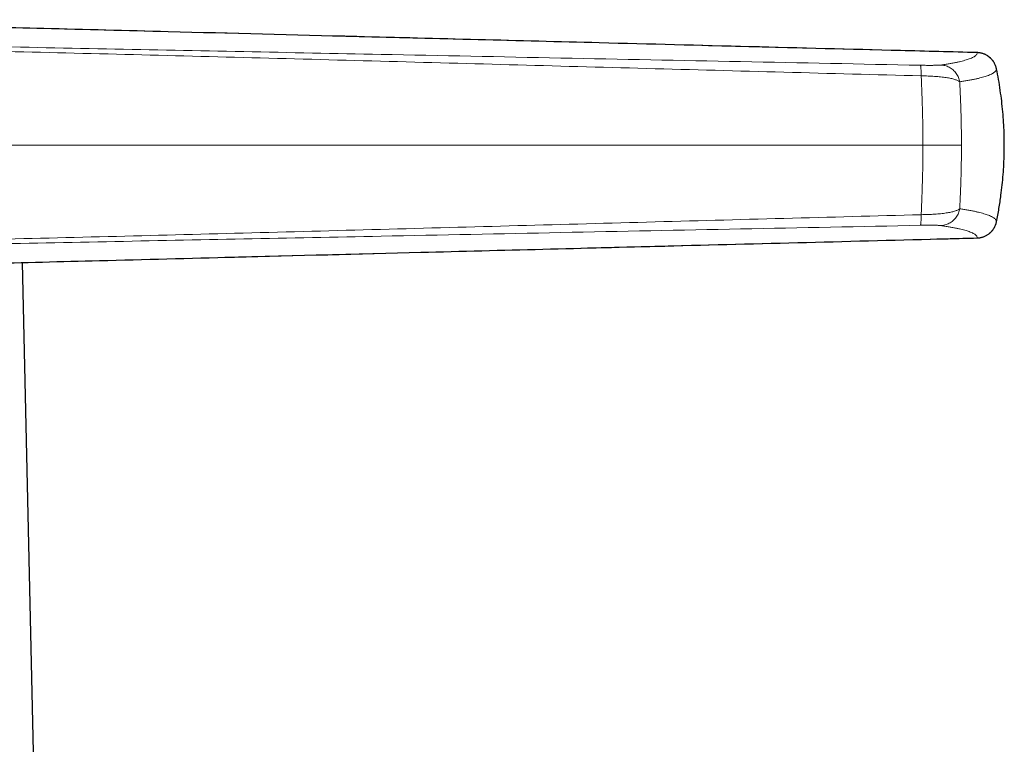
# Model space of a CAD drawing. Header units: millimetres. Extents: x 8 to 834, y 12 to 760.
# Tile 66 of 67: x 640 to 679, y 551 to 580. Entities that reach past the tile are written whole.
import ezdxf

# ---------------------------------------------------------------- set-up
doc = ezdxf.new("R2010")
doc.units = ezdxf.units.MM

msp = doc.modelspace()

# ---------------------------------------------------------------- linework, layer by layer
at = {"color": 252, "linetype": 'Continuous', "lineweight": 0}
for p, q in [((678.008, 578.493), (678.007, 578.493)), ((626.691, 574.818), (675.857, 574.818)), ((677.384, 574.818), (675.857, 574.818))]:
    msp.add_line(p, q, dxfattribs=at)
at = {"color": 7, "linetype": 'Continuous', "lineweight": 30}
msp.add_line((640.744, 543.755), (640.14, 570.167), dxfattribs=at)
at = {"color": 7, "linetype": 'Continuous', "lineweight": 30, "flags": 128}
msp.add_lwpolyline([(678.69, 571.558), (678.71, 571.596), (678.736, 571.655), (678.757, 571.718), (678.773, 571.782), (678.773, 571.782), (678.773, 571.782)], dxfattribs=at)
at = {"color": 252, "linetype": 'Continuous', "lineweight": 0}
msp.add_arc((677.988, 577.693), 0.8, 28.6283, 88.6346, dxfattribs=at)
for points, knots in [([(678.007, 578.493), (672.324, 578.64), (663.8, 578.86), (652.435, 579.152), (643.959, 579.37), (636.927, 579.55), (631.34, 579.694), (628.546, 579.764), (627.148, 579.799), (627.148, 579.799)], [0, 0, 0, 0, 0.335231, 0.502846, 0.670462, 0.83523, 0.917614, 0.999999, 1, 1, 1, 1]), ([(627.131, 578.97), (628.947, 578.934), (632.578, 578.862), (638.026, 578.751), (643.473, 578.641), (648.919, 578.532), (654.926, 578.411), (661.496, 578.279), (668.627, 578.136), (673.381, 578.04), (675.758, 577.992)], [0, 0, 0, 0, 0.112003, 0.2240016, 0.3359967, 0.4479932, 0.5599908, 0.7066586, 0.8533292, 1, 1, 1, 1]), ([(675.788, 577.571), (673.973, 577.619), (670.342, 577.717), (664.896, 577.865), (659.45, 578.014), (654.003, 578.164), (648.587, 578.309), (643.204, 578.448), (637.852, 578.58), (632.501, 578.708), (628.933, 578.789), (627.149, 578.829)], [0, 0, 0, 0, 0.111991, 0.223983, 0.335977, 0.447978, 0.559986, 0.669996, 0.780004, 0.890006, 1, 1, 1, 1]), ([(676.561, 578.001), (676.619, 578.01), (676.734, 578.027), (676.895, 578.053), (677.045, 578.08), (677.184, 578.106), (677.309, 578.133), (677.421, 578.16), (677.522, 578.187), (677.612, 578.214), (677.699, 578.244), (677.78, 578.277), (677.854, 578.312), (677.913, 578.347), (677.959, 578.383), (677.991, 578.42), (678.009, 578.456), (678.008, 578.481), (678.007, 578.493)], [0, 0, 0, 0, 0.057372, 0.1145982, 0.1717097, 0.2287397, 0.2857252, 0.3416902, 0.3976679, 0.4536669, 0.5096942, 0.579598, 0.6495487, 0.7195397, 0.7895651, 0.8596279, 0.929752, 1, 1, 1, 1]), ([(675.758, 577.992), (675.79, 577.991), (675.855, 577.99), (675.949, 577.989), (676.04, 577.988), (676.126, 577.988), (676.207, 577.988), (676.281, 577.989), (676.348, 577.99), (676.408, 577.991), (676.459, 577.993), (676.502, 577.996), (676.537, 577.998), (676.553, 578), (676.561, 578.001)], [0, 0, 0, 0, 0.080836, 0.161276, 0.242242, 0.323763, 0.405514, 0.487771, 0.570788, 0.654788, 0.739816, 0.825801, 0.912595, 1, 1, 1, 1]), ([(675.758, 577.992), (675.76, 577.99), (675.764, 577.985), (675.769, 577.961), (675.774, 577.924), (675.778, 577.874), (675.782, 577.811), (675.785, 577.739), (675.787, 577.659), (675.788, 577.6), (675.788, 577.571)], [0, 0, 0, 0, 0.121274, 0.245686, 0.372283, 0.5, 0.627717, 0.754314, 0.878726, 1, 1, 1, 1]), ([(676.561, 578.001), (676.589, 578), (676.646, 577.996), (676.732, 577.979), (676.817, 577.951), (676.901, 577.913), (676.981, 577.865), (677.055, 577.807), (677.122, 577.74), (677.18, 577.667), (677.229, 577.588), (677.268, 577.505), (677.298, 577.421), (677.309, 577.364), (677.315, 577.336)], [0, 0, 0, 0, 0.078347, 0.159284, 0.242418, 0.327281, 0.413336, 0.5, 0.586664, 0.672719, 0.757582, 0.840716, 0.921653, 1, 1, 1, 1]), ([(675.857, 574.818), (675.857, 574.818), (675.857, 574.886), (675.857, 575.021), (675.855, 575.225), (675.853, 575.429), (675.85, 575.633), (675.847, 575.837), (675.842, 576.041), (675.837, 576.244), (675.831, 576.476), (675.822, 576.734), (675.812, 577.018), (675.802, 577.251), (675.795, 577.435), (675.79, 577.525), (675.788, 577.571)], [0, 0, 0, 0, 0.000021, 0.070931, 0.141842, 0.213157, 0.284473, 0.356967, 0.429462, 0.502324, 0.575186, 0.680724, 0.786525, 0.893123, 0.946561, 1, 1, 1, 1]), ([(677.315, 577.336), (677.304, 577.345), (677.281, 577.362), (677.235, 577.386), (677.18, 577.409), (677.116, 577.431), (677.044, 577.451), (676.963, 577.47), (676.874, 577.487), (676.777, 577.503), (676.673, 577.517), (676.561, 577.53), (676.443, 577.541), (676.32, 577.55), (676.191, 577.558), (676.06, 577.564), (675.925, 577.568), (675.834, 577.57), (675.788, 577.571)], [0, 0, 0, 0, 0.061346, 0.123048, 0.185018, 0.247171, 0.309432, 0.371749, 0.434095, 0.496481, 0.558973, 0.621628, 0.684494, 0.747643, 0.810751, 0.873635, 0.93661, 1, 1, 1, 1]), ([(678.773, 577.854), (678.774, 577.841), (678.775, 577.815), (678.756, 577.776), (678.724, 577.738), (678.677, 577.7), (678.616, 577.662), (678.541, 577.625), (678.459, 577.591), (678.37, 577.559), (678.277, 577.53), (678.174, 577.501), (678.058, 577.473), (677.932, 577.444), (677.793, 577.417), (677.644, 577.39), (677.485, 577.363), (677.372, 577.345), (677.315, 577.336)], [0, 0, 0, 0, 0.070365, 0.140644, 0.210842, 0.280975, 0.351057, 0.421106, 0.491138, 0.548032, 0.604933, 0.661847, 0.718786, 0.775759, 0.831757, 0.887797, 0.943879, 1, 1, 1, 1]), ([(677.315, 577.336), (677.317, 577.288), (677.322, 577.192), (677.329, 577.044), (677.336, 576.894), (677.343, 576.741), (677.35, 576.584), (677.356, 576.426), (677.361, 576.265), (677.366, 576.105), (677.37, 575.946), (677.374, 575.789), (677.377, 575.631), (677.38, 575.471), (677.381, 575.309), (677.383, 575.146), (677.384, 574.982), (677.384, 574.873), (677.384, 574.818)], [0, 0, 0, 0, 0.062794, 0.125589, 0.188661, 0.251733, 0.31562, 0.379507, 0.443658, 0.507809, 0.56868, 0.629551, 0.690661, 0.75177, 0.813676, 0.875581, 0.937791, 1, 1, 1, 1]), ([(675.857, 574.818), (675.857, 574.818), (675.857, 574.727), (675.856, 574.545), (675.854, 574.274), (675.851, 574.002), (675.846, 573.73), (675.839, 573.458), (675.831, 573.182), (675.822, 572.901), (675.812, 572.617), (675.801, 572.337), (675.792, 572.156), (675.788, 572.065)], [0, 0, 0, 0, 0.000021, 0.094813, 0.189669, 0.28447, 0.381352, 0.478292, 0.575181, 0.680853, 0.786526, 0.893263, 1, 1, 1, 1]), ([(677.315, 572.299), (677.317, 572.347), (677.322, 572.444), (677.329, 572.591), (677.336, 572.742), (677.343, 572.895), (677.35, 573.051), (677.356, 573.21), (677.361, 573.371), (677.366, 573.531), (677.37, 573.689), (677.374, 573.846), (677.377, 574.005), (677.38, 574.165), (677.381, 574.326), (677.383, 574.49), (677.384, 574.653), (677.384, 574.763), (677.384, 574.818)], [0, 0, 0, 0, 0.062794, 0.125589, 0.188661, 0.251733, 0.31562, 0.379507, 0.443658, 0.507809, 0.56868, 0.629551, 0.690661, 0.75177, 0.813676, 0.875581, 0.937791, 1, 1, 1, 1]), ([(677.315, 572.299), (677.304, 572.291), (677.281, 572.273), (677.235, 572.249), (677.18, 572.226), (677.116, 572.205), (677.044, 572.184), (676.963, 572.165), (676.874, 572.148), (676.777, 572.132), (676.673, 572.118), (676.561, 572.105), (676.443, 572.094), (676.32, 572.085), (676.191, 572.077), (676.06, 572.071), (675.925, 572.067), (675.834, 572.066), (675.788, 572.065)], [0, 0, 0, 0, 0.061346, 0.123048, 0.185018, 0.247171, 0.309432, 0.371749, 0.434095, 0.496481, 0.558973, 0.621628, 0.684494, 0.747643, 0.810751, 0.873635, 0.93661, 1, 1, 1, 1]), ([(676.561, 571.634), (676.589, 571.636), (676.646, 571.639), (676.732, 571.657), (676.817, 571.684), (676.901, 571.722), (676.981, 571.771), (677.055, 571.829), (677.122, 571.895), (677.18, 571.969), (677.229, 572.048), (677.268, 572.13), (677.298, 572.214), (677.309, 572.271), (677.315, 572.299)], [0, 0, 0, 0, 0.078347, 0.159284, 0.242418, 0.327281, 0.413336, 0.5, 0.586664, 0.672719, 0.757582, 0.840716, 0.921653, 1, 1, 1, 1]), ([(678.773, 571.782), (678.774, 571.795), (678.775, 571.821), (678.756, 571.86), (678.724, 571.898), (678.677, 571.936), (678.616, 571.973), (678.541, 572.01), (678.459, 572.044), (678.37, 572.076), (678.277, 572.105), (678.174, 572.134), (678.058, 572.163), (677.932, 572.191), (677.793, 572.219), (677.644, 572.246), (677.485, 572.273), (677.372, 572.29), (677.315, 572.299)], [0, 0, 0, 0, 0.070365, 0.140644, 0.210842, 0.280975, 0.351057, 0.421106, 0.491138, 0.548032, 0.604933, 0.661847, 0.718786, 0.775759, 0.831757, 0.887797, 0.943879, 1, 1, 1, 1]), ([(675.788, 572.065), (673.973, 572.016), (670.342, 571.918), (664.896, 571.77), (659.45, 571.621), (654.003, 571.472), (648.587, 571.326), (643.204, 571.188), (637.852, 571.056), (632.501, 570.927), (628.933, 570.847), (627.149, 570.806)], [0, 0, 0, 0, 0.1119912, 0.2239828, 0.3359774, 0.4479783, 0.5599865, 0.6699961, 0.7800044, 0.8900056, 1, 1, 1, 1]), ([(675.758, 571.643), (675.76, 571.646), (675.764, 571.651), (675.769, 571.675), (675.774, 571.712), (675.778, 571.762), (675.782, 571.824), (675.785, 571.897), (675.787, 571.977), (675.788, 572.036), (675.788, 572.065)], [0, 0, 0, 0, 0.1212738, 0.2456862, 0.3722826, 0.5, 0.6277174, 0.7543138, 0.8787262, 1, 1, 1, 1]), ([(627.131, 570.665), (628.947, 570.701), (632.578, 570.773), (638.026, 570.885), (643.473, 570.994), (648.919, 571.104), (654.926, 571.224), (661.496, 571.356), (668.627, 571.5), (673.381, 571.595), (675.758, 571.643)], [0, 0, 0, 0, 0.112003, 0.224002, 0.335997, 0.447993, 0.559991, 0.706659, 0.853329, 1, 1, 1, 1]), ([(675.758, 571.643), (675.79, 571.644), (675.855, 571.645), (675.949, 571.646), (676.04, 571.647), (676.126, 571.648), (676.207, 571.647), (676.281, 571.647), (676.348, 571.646), (676.408, 571.644), (676.459, 571.642), (676.502, 571.64), (676.537, 571.637), (676.553, 571.635), (676.561, 571.634)], [0, 0, 0, 0, 0.080836, 0.161276, 0.242242, 0.323763, 0.405514, 0.487771, 0.570788, 0.654788, 0.739816, 0.825801, 0.912595, 1, 1, 1, 1]), ([(676.561, 571.634), (676.619, 571.626), (676.734, 571.608), (676.895, 571.582), (677.045, 571.556), (677.184, 571.529), (677.309, 571.503), (677.421, 571.476), (677.522, 571.449), (677.612, 571.421), (677.699, 571.391), (677.78, 571.359), (677.854, 571.324), (677.913, 571.288), (677.959, 571.252), (677.991, 571.216), (678.009, 571.179), (678.008, 571.155), (678.007, 571.142)], [0, 0, 0, 0, 0.057372, 0.114598, 0.17171, 0.22874, 0.285725, 0.34169, 0.397668, 0.453667, 0.509694, 0.579598, 0.649549, 0.71954, 0.789565, 0.859628, 0.929752, 1, 1, 1, 1]), ([(678.007, 571.142), (678.007, 571.142), (678.029, 571.143), (678.074, 571.146), (678.141, 571.156), (678.207, 571.172), (678.272, 571.193), (678.334, 571.22), (678.394, 571.252), (678.452, 571.289), (678.506, 571.331), (678.556, 571.377), (678.601, 571.426), (678.643, 571.481), (678.673, 571.525), (678.687, 571.552), (678.69, 571.558)], [0, 0, 0, 0, 0.000072, 0.080037, 0.160002, 0.242003, 0.324612, 0.404613, 0.484613, 0.566654, 0.649304, 0.729308, 0.809312, 0.891363, 0.974027, 1, 1, 1, 1]), ([(627.148, 569.837), (627.148, 569.837), (628.546, 569.871), (631.34, 569.942), (636.927, 570.085), (643.959, 570.266), (652.435, 570.483), (663.8, 570.776), (672.324, 570.996), (678.007, 571.142)], [0, 0, 0, 0, 0.000001, 0.082385, 0.164769, 0.329538, 0.497154, 0.664769, 1, 1, 1, 1])]:
    msp.add_open_spline(points, degree=3, knots=knots, dxfattribs=at)
at = {"color": 7, "linetype": 'Continuous', "lineweight": 30}
for points, knots in [([(678.008, 578.493), (676.995, 578.52), (672, 578.649), (663.798, 578.86), (654.117, 579.109), (646.772, 579.298), (641.164, 579.442), (636.749, 579.555), (633.038, 579.65), (630.012, 579.727), (628.167, 579.774), (627.266, 579.796), (627.149, 579.799)], [0, 0, 0, 0, 0.059778, 0.29468, 0.483845, 0.630842, 0.727952, 0.81464, 0.891251, 0.94684, 0.993133, 1, 1, 1, 1]), ([(678.691, 578.077), (678.683, 578.091), (678.667, 578.119), (678.638, 578.161), (678.605, 578.203), (678.57, 578.243), (678.532, 578.281), (678.491, 578.316), (678.449, 578.348), (678.404, 578.378), (678.357, 578.404), (678.31, 578.427), (678.261, 578.446), (678.211, 578.463), (678.159, 578.476), (678.107, 578.485), (678.057, 578.491), (678.024, 578.493), (678.009, 578.494), (678.008, 578.494)], [0, 0, 0, 0, 0.056134, 0.118976, 0.182254, 0.245895, 0.309807, 0.373878, 0.437963, 0.50195, 0.565738, 0.62867, 0.691161, 0.754576, 0.818235, 0.882015, 0.943858, 0.998732, 1, 1, 1, 1]), ([(678.773, 577.854), (678.773, 577.854), (678.769, 577.875), (678.758, 577.916), (678.738, 577.978), (678.715, 578.032), (678.697, 578.064), (678.69, 578.077)], [0, 0, 0, 0, 0.000251, 0.269653, 0.539055, 0.815767, 1, 1, 1, 1]), ([(678.773, 571.782), (678.791, 571.869), (678.826, 572.044), (678.873, 572.307), (678.915, 572.571), (678.96, 572.883), (679.003, 573.245), (679.041, 573.657), (679.067, 574.07), (679.082, 574.485), (679.085, 574.899), (679.078, 575.313), (679.058, 575.73), (679.026, 576.151), (678.983, 576.574), (678.926, 577), (678.858, 577.427), (678.802, 577.711), (678.773, 577.854)], [0, 0, 0, 0, 0.04368, 0.087395, 0.13111, 0.17486, 0.242359, 0.309858, 0.377691, 0.445536, 0.513369, 0.580972, 0.648575, 0.718245, 0.78793, 0.8576, 0.9288, 1, 1, 1, 1]), ([(678.008, 571.142), (678.009, 571.142), (678.027, 571.142), (678.061, 571.145), (678.112, 571.151), (678.163, 571.161), (678.215, 571.174), (678.265, 571.191), (678.315, 571.211), (678.363, 571.234), (678.409, 571.261), (678.452, 571.29), (678.494, 571.322), (678.534, 571.357), (678.572, 571.395), (678.608, 571.435), (678.64, 571.478), (678.668, 571.519), (678.684, 571.546), (678.69, 571.558)], [0, 0, 0, 0, 0.004236, 0.063201, 0.123163, 0.187437, 0.250893, 0.314573, 0.378342, 0.442381, 0.505261, 0.567942, 0.631082, 0.69461, 0.75844, 0.822469, 0.886554, 0.950575, 1, 1, 1, 1]), ([(627.149, 569.837), (627.82, 569.853), (629.322, 569.891), (631.832, 569.954), (635.005, 570.035), (638.851, 570.134), (643.478, 570.253), (649.23, 570.401), (656.708, 570.593), (666.141, 570.836), (673.498, 571.026), (677.625, 571.132), (678.008, 571.142)], [0, 0, 0, 0, 0.0395705, 0.0885686, 0.1479867, 0.2267408, 0.3154107, 0.4209095, 0.5660245, 0.7565229, 0.9774089, 1, 1, 1, 1])]:
    msp.add_open_spline(points, degree=3, knots=knots, dxfattribs=at)

doc.saveas('drawing.dxf')
